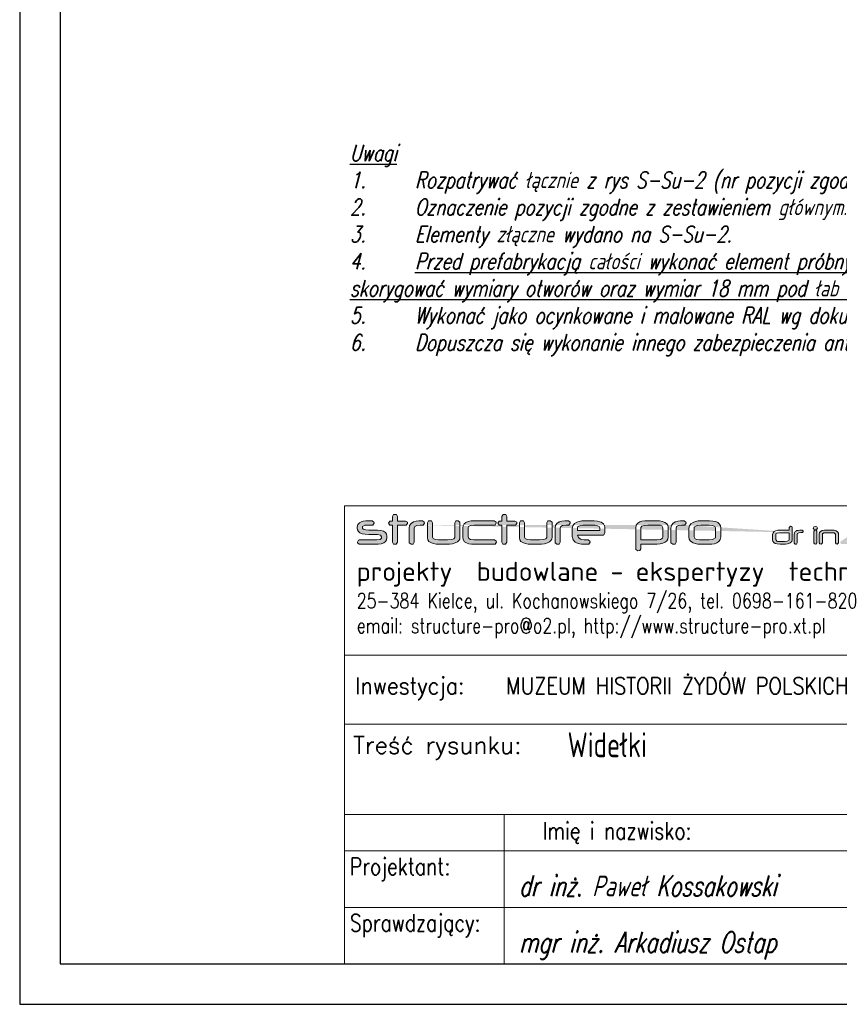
# Model space of a CAD drawing. Header units: millimetres. Extents: x -176817 to 571382, y -58489 to 156123.
# Tile 135 of 256: x -65101 to -65000, y 95737 to 95858. Entities that reach past the tile are written whole.
import ezdxf
from ezdxf.enums import TextEntityAlignment as Align

# ---------------------------------------------------------------- set-up
doc = ezdxf.new("R2010")
doc.units = ezdxf.units.MM
doc.header["$LTSCALE"] = 0.2
doc.layers.get('0').update_dxf_attribs({"lineweight": 13})
for name, color, linetype, lineweight in [('-AAA Widok', 2, 'Continuous', 30), ('Konstrukcja', 2, 'Continuous', 13), ('Prz', 5, 'Continuous', 13), ('SIATKA', 5, 'Continuous', 13), ('TABELA', 7, 'Continuous', 13)]:
    doc.layers.add(name, color=color, linetype=linetype, lineweight=lineweight)
doc.styles.add('Annotative', font='txt')
doc.styles.add('ROMANS', font='romans.shx')
doc.styles.add('WYMIARY', font='ROMANS.shx', dxfattribs={"width": 0.75, "oblique": 15})

# ---------------------------------------------------------------- blocks, each defined once
blk = doc.blocks.new('structure pro')
h = blk.add_hatch(color=7)
h.dxf.hatch_style = 1
h.paths.add_polyline_path([(739.2, 22.6), (739.7, 24.1), (741.8, 25.2), (745.2, 25.6), (748.1, 25.6), (749.3, 27.4), (749.2, 28.6), (747.4, 29.9), (747.1, 29.9), (743.8, 29.7), (741, 29.4), (738.8, 28.9), (738.3, 28.6), (736, 27.2), (734.6, 25.2), (734.1, 22.6), (734.1, 8.3), (734.1, 7.8), (735.9, 6.3), (738.2, 6.5), (739.2, 8.3)])
h.paths.add_polyline_path([(553.3, 43.3), (550.3, 45.3), (549.9, 45.3), (544.2, 45.2), (539.6, 44.6), (536, 43.6), (535.1, 43.4), (531.2, 41), (528.9, 37.6), (528.1, 33.2), (528.1, 9.5), (528.2, 8.4), (531.2, 6.2), (535, 6.5), (536.7, 9.4), (536.7, 33.2), (537.6, 35.8), (540.9, 37.6), (546.6, 38.2), (551.4, 38.3), (553.5, 41.3)])
h.paths.add_polyline_path([(115.8, 43.3), (112.8, 45.3), (112.4, 45.3), (106.8, 45.2), (102.1, 44.6), (98.5, 43.6), (97.7, 43.4), (93.8, 41), (91.4, 37.6), (90.6, 33.2), (90.6, 9.5), (90.7, 8.4), (93.7, 6.2), (97.4, 6.5), (99.2, 9.4), (99.2, 33.2), (100.1, 35.8), (103.5, 37.6), (109.2, 38.2), (113.9, 38.3), (116, 41.3)])
h.paths.add_polyline_path([(1436.8, 35.1), (1434.6, 35.7), (1432.3, 35.1), (1431.2, 33.1), (1432.3, 31.1), (1434.6, 30.5), (1436.8, 31.1), (1437.9, 33.1)])
h.paths.add_polyline_path([(1436.1, 29.7), (1433.9, 30), (1432, 28), (1432, 8.3), (1433, 6.6), (1435.3, 6.3), (1437.2, 8.3), (1437.2, 28)])
h.paths.add_polyline_path([(1405.3, 36.1), (1403.1, 36.2), (1401.2, 34.3), (1401.2, 8.3), (1403.1, 6.3), (1405.3, 6.6), (1406.3, 8.3), (1406.3, 15.5), (1424, 6.6), (1426.5, 6.3), (1428.6, 8.1), (1427.3, 10), (1411.1, 18.1), (1426.9, 26.1), (1428.3, 27.9), (1426.1, 29.7), (1423.7, 29.5), (1406.3, 20.8), (1406.3, 34.3)])
h.paths.add_polyline_path([(1385.4, 28.6), (1383.6, 29.9), (1380.4, 29.8), (1377.9, 29.7), (1377.1, 29.7), (1374.5, 29.4), (1373.4, 29), (1370.7, 27.9), (1369.1, 26.1), (1368.7, 23.9), (1368.7, 22.6), (1368.8, 21), (1369.8, 19.2), (1371.3, 17.8), (1373.6, 16.9), (1376.6, 16.3), (1380.2, 16.1), (1388.6, 16.1), (1389.1, 16.1), (1392.1, 15.5), (1393, 14), (1393, 13.1), (1392.9, 12.5), (1391.4, 11.1), (1388.2, 10.7), (1370.7, 10.7), (1369.8, 10.5), (1368.7, 8.3), (1368.8, 7.7), (1370.7, 6.3), (1388.1, 6.3), (1389.6, 6.4), (1392.8, 6.8), (1395.2, 7.7), (1397, 9), (1398, 10.8), (1398.4, 13.1), (1398.4, 14.2), (1398.4, 14.4), (1398, 16.6), (1396.8, 18.3), (1394.9, 19.5), (1392.2, 20.2), (1388.9, 20.5), (1380.3, 20.5), (1377.1, 20.7), (1374.6, 21.4), (1373.9, 22.6), (1373.9, 23.9), (1373.9, 24.3), (1376.4, 25.4), (1376.7, 25.4), (1379.9, 25.5), (1383.6, 25.5), (1384.2, 25.6), (1385.6, 27.4)])
h.paths.add_polyline_path([(1324.3, 28.8), (1321.5, 30), (1321.5, 30), (1319.2, 28.3), (1319.5, 27.1), (1328.8, 8.5), (1329.1, 8.1), (1332.1, 6.7), (1332.4, 6.7), (1335.2, 8.4), (1343, 22.8), (1350.6, 8.5), (1350.7, 8.3), (1353.7, 6.8), (1354, 6.8), (1356.8, 8.5), (1366.4, 27.1), (1366.7, 28.3), (1366.7, 28.4), (1364.3, 30), (1361.6, 28.8), (1353.7, 13.5), (1345.9, 27.8), (1345.9, 27.9), (1343, 29.5), (1342.8, 29.5), (1340, 27.8), (1332.2, 13.5)])
h.paths.add_polyline_path([(1308.6, 29.7), (1305.1, 29.9), (1296.5, 29.9), (1294, 29.7), (1291.2, 29.2), (1288.8, 28.3), (1286.6, 26.9), (1285.1, 24.8), (1284.6, 22.4), (1284.6, 13.6), (1284.9, 11.4), (1286.4, 9.4), (1288.8, 7.8), (1290.8, 7.1), (1293.6, 6.6), (1296.5, 6.3), (1305.1, 6.3), (1307.5, 6.5), (1310.3, 7), (1312.6, 7.8), (1314.6, 9), (1316, 11.1), (1316.6, 13.6), (1316.6, 22.4), (1316.6, 22.4), (1316.3, 24.7), (1315.3, 26.6), (1313.7, 28), (1311.5, 29)])
h.paths.add_polyline_path([(1296.6, 25.5), (1305, 25.5), (1308.4, 25.2), (1310.6, 24.3), (1311.3, 22.8), (1311.3, 13.6), (1311.2, 12.9), (1308.8, 11.3), (1307.8, 11.1), (1305, 10.7), (1296.6, 10.7), (1295.1, 10.7), (1292.4, 11.2), (1291, 11.8), (1289.7, 13.6), (1289.7, 22.4), (1290, 23.4), (1292.3, 25), (1293.7, 25.3)], flags=16)
h.paths.add_polyline_path([(1258.5, 36.1), (1256.3, 36.2), (1254.4, 34.3), (1254.4, 8.3), (1256.3, 6.3), (1258.5, 6.6), (1259.5, 8.3), (1259.5, 15.5), (1277.2, 6.6), (1279.7, 6.3), (1281.8, 8.1), (1280.5, 10), (1264.3, 18.1), (1280.2, 26.1), (1281.5, 27.9), (1279.3, 29.7), (1276.9, 29.5), (1259.5, 20.8), (1259.5, 34.3)])
h.paths.add_polyline_path([(1240.1, 29.7), (1235.9, 29.9), (1233.9, 27.9), (1233.9, 27.6), (1235.9, 25.5), (1237, 25.5), (1237.3, 25.5), (1238.1, 25.6), (1238.8, 25.6), (1240.6, 25.5), (1244.3, 24.8), (1245.8, 23.1), (1227.5, 23.1), (1223.6, 22.8), (1220.5, 21.7), (1220.3, 21.6), (1217.6, 19.3), (1216.7, 16.2), (1216.7, 13.2), (1216.7, 13), (1217.7, 10.1), (1220.7, 7.8), (1223.9, 6.7), (1227.7, 6.3), (1240.3, 6.3), (1242.1, 6.4), (1246, 7), (1248.7, 8.5), (1250.4, 10.6), (1250.9, 13.4), (1250.9, 22.7), (1250.5, 25), (1248.7, 27.4), (1245.3, 29), (1243.6, 29.4)])
h.paths.add_polyline_path([(1240.4, 10.7), (1227.5, 10.7), (1224.2, 11.2), (1221.9, 13.3), (1221.9, 16.2), (1224.1, 18.2), (1227.5, 18.8), (1245.8, 18.8), (1245.8, 17.9), (1245.8, 16.7), (1245.8, 15.5), (1245.8, 14.7), (1245.8, 14.1), (1244.3, 11.3), (1244.1, 11.1)], flags=16)
h.paths.add_polyline_path([(1200.9, 28.6), (1199.1, 29.9), (1196, 29.8), (1193.5, 29.7), (1192.7, 29.7), (1190, 29.4), (1188.9, 29), (1186.3, 27.9), (1184.7, 26.1), (1184.2, 23.9), (1184.2, 22.6), (1184.4, 21), (1185.3, 19.2), (1186.9, 17.8), (1189.1, 16.9), (1192.1, 16.3), (1195.7, 16.1), (1204.1, 16.1), (1204.6, 16.1), (1207.6, 15.5), (1208.5, 14), (1208.5, 13.1), (1208.5, 12.5), (1207, 11.1), (1203.7, 10.7), (1186.2, 10.7), (1185.3, 10.5), (1184.3, 8.3), (1184.3, 7.7), (1186.2, 6.3), (1203.7, 6.3), (1205.2, 6.4), (1208.3, 6.8), (1210.8, 7.7), (1212.5, 9), (1213.6, 10.8), (1214, 13.1), (1214, 14.2), (1214, 14.4), (1213.5, 16.6), (1212.3, 18.3), (1210.4, 19.5), (1207.7, 20.2), (1204.4, 20.5), (1195.8, 20.5), (1192.7, 20.7), (1190.2, 21.4), (1189.4, 22.6), (1189.4, 23.9), (1189.4, 24.3), (1191.9, 25.4), (1192.2, 25.4), (1195.4, 25.5), (1199.1, 25.5), (1199.7, 25.6), (1201.1, 27.4)])
h.paths.add_polyline_path([(1169.1, 28.6), (1167.3, 29.9), (1164.2, 29.8), (1161.6, 29.7), (1160.9, 29.7), (1158.2, 29.4), (1157.1, 29), (1154.4, 27.9), (1152.8, 26.1), (1152.4, 23.9), (1152.4, 22.6), (1152.5, 21), (1153.5, 19.2), (1155, 17.8), (1157.3, 16.9), (1160.2, 16.3), (1163.9, 16.1), (1172.3, 16.1), (1172.7, 16.1), (1175.7, 15.5), (1176.7, 14), (1176.7, 13.1), (1176.6, 12.5), (1175.2, 11.1), (1171.9, 10.7), (1154.3, 10.7), (1153.5, 10.5), (1152.5, 8.3), (1152.5, 7.7), (1154.3, 6.3), (1171.9, 6.3), (1173.3, 6.4), (1176.5, 6.8), (1178.9, 7.7), (1180.7, 9), (1181.8, 10.8), (1182.1, 13.1), (1182.1, 14.2), (1182.1, 14.4), (1181.7, 16.6), (1180.5, 18.3), (1178.6, 19.5), (1175.9, 20.2), (1172.6, 20.5), (1163.9, 20.5), (1160.8, 20.7), (1158.3, 21.4), (1157.5, 22.6), (1157.5, 23.9), (1157.6, 24.3), (1160.1, 25.4), (1160.4, 25.4), (1163.6, 25.5), (1167.3, 25.5), (1167.9, 25.6), (1169.3, 27.4)])
h.paths.add_polyline_path([(1141.6, 29.7), (1138.2, 29.9), (1129.5, 29.9), (1127, 29.7), (1124.2, 29.2), (1121.8, 28.3), (1119.6, 26.9), (1118.1, 24.8), (1117.6, 22.4), (1117.6, 13.6), (1118, 11.4), (1119.4, 9.4), (1121.8, 7.8), (1123.9, 7.1), (1126.6, 6.6), (1129.5, 6.3), (1138.2, 6.3), (1140.5, 6.5), (1143.3, 7), (1145.6, 7.8), (1147.6, 9), (1149.1, 11.1), (1149.6, 13.6), (1149.6, 22.4), (1149.6, 22.4), (1149.2, 24.7), (1148.3, 26.6), (1146.7, 28), (1144.4, 29)])
h.paths.add_polyline_path([(1129.6, 25.5), (1138, 25.5), (1141.5, 25.2), (1143.7, 24.3), (1144.4, 22.8), (1144.4, 13.6), (1144.1, 12.9), (1141.9, 11.3), (1140.8, 11.1), (1138, 10.7), (1129.6, 10.7), (1128.1, 10.7), (1125.4, 11.2), (1123.9, 11.8), (1122.8, 13.6), (1122.8, 22.4), (1123, 23.4), (1125.4, 25), (1126.7, 25.3)], flags=16)
h.paths.add_polyline_path([(1087, 34.3), (1085, 36.2), (1082.7, 36.1), (1081.6, 34.3), (1081.6, 8.3), (1082.7, 6.6), (1085, 6.3), (1087, 8.3), (1087, 18.7), (1109.8, 6.7), (1112.6, 6.3), (1114.8, 8.1), (1113.6, 10), (1091.7, 21.6), (1112.8, 32.7), (1114.1, 34.5), (1111.9, 36.2), (1108.9, 36), (1087, 24.3)])
h.paths.add_polyline_path([(1052.9, 36.1), (1050.7, 36.2), (1048.8, 34.3), (1048.8, 20.6), (1044.1, 15.9), (1043.6, 15.1), (1044.6, 14.4), (1046.1, 14.7), (1048.8, 17.3), (1048.8, 8.3), (1049.9, 6.6), (1052.1, 6.3), (1054, 8.3), (1054, 22.3), (1058.8, 27), (1059.2, 27.8), (1058.2, 28.6), (1056.8, 28.3), (1054, 25.6), (1054, 34.3)])
h.paths.add_polyline_path([(1034.7, 29.7), (1031.5, 29.9), (1021.9, 29.9), (1019, 29.7), (1016.2, 29.3), (1013.9, 28.5), (1011.6, 27), (1010, 25), (1009.5, 22.4), (1009.5, 13.8), (1009.5, 13.1), (1010.4, 10.7), (1012.3, 8.5), (1013.1, 8.1), (1015.4, 7.1), (1018.6, 6.6), (1021.1, 6.4), (1022.3, 6.4), (1025.4, 6.3), (1026, 6.4), (1027.3, 8.3), (1027.2, 9.4), (1025.4, 10.7), (1023.9, 10.7), (1021.2, 10.8), (1018.8, 11.1), (1017.5, 11.5), (1015.5, 13), (1014.9, 15.5), (1014.9, 15.6), (1040.5, 15.6), (1040.9, 15.6), (1042, 17.7), (1042, 23.4), (1041.8, 24.7), (1040.6, 26.9), (1038.3, 28.6), (1037.2, 29)])
h.paths.add_polyline_path([(1022.7, 25.6), (1026.4, 25.6), (1028.1, 25.6), (1031.9, 25.3), (1034.7, 24.9), (1036.4, 24), (1036.9, 23), (1036.9, 20.1), (1014.7, 20.1), (1014.7, 22.8), (1015.2, 24), (1017.9, 25.2), (1019.9, 25.4)], flags=16)
h.paths.add_polyline_path([(965.2, 28.8), (962.5, 30), (962.4, 30), (960, 28.3), (960.4, 27.1), (969.8, 8.5), (969.9, 8.1), (973, 6.7), (973.3, 6.7), (976.1, 8.4), (983.8, 22.8), (991.5, 8.5), (991.5, 8.3), (994.5, 6.8), (994.9, 6.8), (997.7, 8.5), (1007.2, 27.1), (1007.6, 28.3), (1007.6, 28.4), (1005.2, 30), (1002.5, 28.8), (994.5, 13.5), (986.8, 27.8), (986.7, 27.9), (983.8, 29.5), (983.7, 29.5), (980.9, 27.8), (973.2, 13.5)])
h.paths.add_polyline_path([(946.6, 29.7), (942.4, 29.9), (940.4, 27.9), (940.4, 27.6), (942.4, 25.5), (943.6, 25.5), (943.8, 25.5), (944.6, 25.6), (945.4, 25.6), (947.1, 25.5), (950.9, 24.8), (952.3, 23.1), (934, 23.1), (930.2, 22.8), (927, 21.7), (926.8, 21.6), (924.1, 19.3), (923.2, 16.2), (923.2, 13.2), (923.2, 13), (924.2, 10.1), (927.2, 7.8), (930.4, 6.7), (934.2, 6.3), (946.8, 6.3), (948.7, 6.4), (952.5, 7), (955.3, 8.5), (956.9, 10.6), (957.5, 13.4), (957.5, 22.7), (957.1, 25), (955.2, 27.4), (951.8, 29), (950.1, 29.4)])
h.paths.add_polyline_path([(946.9, 10.7), (934, 10.7), (930.7, 11.2), (928.4, 13.3), (928.4, 16.2), (930.6, 18.2), (934, 18.8), (952.3, 18.8), (952.3, 17.9), (952.3, 16.7), (952.3, 15.5), (952.3, 14.7), (952.3, 14.1), (950.9, 11.3), (950.6, 11.1)], flags=16)
h.paths.add_polyline_path([(911.8, 36), (907.9, 36.2), (885.3, 36.2), (883.3, 34.3), (883.3, 8.3), (885.3, 6.3), (887.6, 6.6), (888.8, 8.3), (888.8, 17), (907.7, 17), (909.1, 17.1), (912.8, 17.5), (916, 18.5), (917.4, 19.2), (919.7, 21.7), (920.5, 25), (920.5, 29.6), (920.4, 30.3), (919, 33), (915.7, 34.9), (915.1, 35.2)])
h.paths.add_polyline_path([(888.8, 31.8), (908, 31.8), (910.4, 31.7), (913.9, 30.8), (915, 29.2), (915, 25.1), (914.6, 23.5), (912.3, 22.1), (908, 21.5), (888.8, 21.5)], flags=16)
h.paths.add_polyline_path([(851.5, 11.1), (852.6, 9.1), (851.5, 7), (849.2, 6.4), (847, 7), (845.9, 9.1), (847, 11.1), (849.2, 11.7)])
h.paths.add_polyline_path([(828.3, 38.5), (827.3, 38.7), (825.6, 38.1), (824.7, 36.4), (825.6, 34.8), (827.4, 34.2), (829.1, 34.9), (830, 36.4), (829.8, 37.4), (829.2, 38.1)])
h.paths.add_polyline_path([(842.5, 28.4), (840.8, 29.1), (838.9, 28.5), (812.4, 11.3), (811, 9.2), (812.2, 7), (814.6, 6.3), (841.7, 6.3), (841.8, 6.3), (843.7, 8.5), (843.7, 8.7), (841.7, 10.7), (820.2, 10.8), (842.5, 25.3), (843.1, 26.7)])
h.paths.add_polyline_path([(801, 29.6), (796.5, 29.9), (788, 29.9), (785, 29.7), (781.1, 29), (778.4, 27.7), (776.7, 25.7), (776.2, 23.1), (776.2, 8.3), (777.2, 6.6), (779.4, 6.3), (781.4, 8.3), (781.4, 23.2), (781.4, 23.4), (783.9, 25.3), (785.3, 25.4), (787.6, 25.5), (796.5, 25.5), (799, 25.5), (800.4, 25.3), (800.8, 25.3), (803, 23.2), (803, 8.3), (804.1, 6.6), (806.3, 6.3), (808.2, 8.3), (808.2, 23.2), (808, 24.8), (806.8, 27.1), (804.5, 28.6)])
h.paths.add_polyline_path([(771.8, 35.1), (769.5, 35.7), (767.2, 35.1), (766.1, 33.1), (767.2, 31.1), (769.5, 30.5), (771.8, 31.1), (772.9, 33.1)])
h.paths.add_polyline_path([(771.2, 29.7), (769, 30), (767, 28), (767, 8.3), (768, 6.6), (770.2, 6.3), (772.2, 8.3), (772.2, 28)])
h.paths.add_polyline_path([(730, 36), (727.8, 36.2), (725.8, 34.3), (725.8, 29.7), (710.5, 29.7), (706.8, 29.5), (703.2, 28.6), (700.6, 27.2), (698.9, 25.1), (698.2, 22.4), (698.1, 20.1), (698.1, 16.1), (698.2, 13), (698.5, 11.2), (699.9, 9.1), (702.4, 7.6), (706, 6.7), (710.5, 6.3), (718.4, 6.3), (719.5, 6.4), (723.2, 6.8), (726.4, 7.8), (727.5, 8.4), (730.2, 10.7), (731, 13.6), (731, 34.3)])
h.paths.add_polyline_path([(717.9, 10.7), (710.5, 10.7), (709.4, 10.7), (706.1, 11), (705, 11.4), (703.4, 14), (703.4, 22.3), (703.7, 23.4), (705.9, 24.9), (710.3, 25.3), (725.8, 25.3), (725.8, 13.7), (725.2, 12.2), (722.6, 11.1)], flags=16)
h.paths.add_polyline_path([(598.2, 45), (592.4, 45.3), (578.1, 45.3), (573.8, 45.2), (569.2, 44.3), (565.2, 42.7), (561.5, 40.4), (559, 37), (558.1, 32.8), (558.1, 18.4), (558.8, 14.7), (561.1, 11.3), (565.3, 8.6), (568.6, 7.5), (573.2, 6.5), (578.1, 6.2), (592.4, 6.2), (596.3, 6.3), (601.1, 7.1), (604.9, 8.6), (608.1, 10.7), (610.7, 14.1), (611.5, 18.4), (611.5, 32.8), (611.5, 33), (610.9, 36.8), (609.4, 39.9), (606.7, 42.3), (603, 44)])
h.paths.add_polyline_path([(578.2, 38.1), (592.2, 38.1), (597.9, 37.6), (601.6, 36.1), (602.8, 33.4), (602.8, 18.4), (602.5, 17), (598.6, 14.4), (596.9, 13.9), (592.2, 13.4), (578.2, 13.4), (575.7, 13.5), (571.3, 14.3), (568.9, 15.3), (566.8, 18.4), (566.8, 32.8), (567.2, 34.6), (571.1, 37.1), (573.3, 37.7)], flags=16)
h.paths.add_polyline_path([(509, 45.1), (502.8, 45.3), (489.1, 45.3), (484.5, 45.2), (479.7, 44.6), (476.2, 43.6), (472.7, 41.6), (470.3, 38.1), (469.4, 33.8), (469.4, -1.4), (469.6, -2.4), (472.6, -4.7), (476.3, -4.3), (478.1, -1.4), (478.1, 6.5), (504.9, 6.5), (510.1, 6.8), (514.9, 7.8), (518.7, 9.4), (521.4, 11.8), (523, 14.9), (523.6, 18.6), (523.6, 33.8), (523.5, 34.6), (522.8, 37.8), (520.9, 40.6), (518.1, 42.7), (514.1, 44.2)])
h.paths.add_polyline_path([(504.9, 13.7), (478.1, 13.7), (478.1, 33.5), (478.1, 33.9), (479.5, 36.3), (483.3, 37.7), (489.5, 38.1), (502.9, 38.1), (506.1, 38.1), (510.1, 37.8), (512.9, 36.8), (514.9, 33.8), (514.9, 18.5), (513.9, 16.1), (510.7, 14.3)], flags=16)
h.paths.add_polyline_path([(405.2, 45), (400.1, 45.4), (384, 45.4), (379.3, 45.2), (374.6, 44.4), (370.7, 43.1), (366.8, 40.6), (364.2, 37.2), (363.3, 33), (363.3, 18.6), (363.4, 17.5), (364.9, 13.4), (368.1, 9.8), (369.3, 9.1), (373.3, 7.5), (378.6, 6.5), (382.8, 6.3), (384.7, 6.2), (389.9, 6.2), (390.9, 6.3), (393.1, 9.4), (392.8, 11.3), (389.9, 13.4), (387.4, 13.5), (383, 13.6), (378.8, 14.1), (376.8, 14.8), (373.4, 17.3), (372.2, 21.3), (372.2, 21.6), (415.1, 21.6), (415.6, 21.6), (417.5, 25.1), (417.5, 34.6), (417.3, 36.8), (415.2, 40.4), (411.3, 43.2), (409.6, 43.9)])
h.paths.add_polyline_path([(385.4, 38.2), (391.6, 38.3), (394.2, 38.2), (400.7, 37.8), (405.4, 37), (408.2, 35.7), (409.1, 33.8), (409.1, 29.1), (372, 29.1), (372, 33.5), (372.8, 35.6), (377.4, 37.6), (380.7, 38)], flags=16)
edge = h.paths.add_edge_path()
edge.add_line((357.7, 38.3), (359.9, 41.3))
edge.add_line((359.9, 41.3), (359.6, 43.3))
edge.add_line((359.6, 43.3), (356.7, 45.3))
edge.add_line((356.7, 45.3), (356.2, 45.3))
edge.add_line((356.2, 45.3), (350.6, 45.2))
edge.add_line((350.6, 45.2), (345.9, 44.6))
edge.add_line((345.9, 44.6), (342.3, 43.6))
edge.add_line((342.3, 43.6), (341.5, 43.4))
edge.add_line((341.5, 43.4), (337.6, 41))
edge.add_line((337.6, 41), (335.2, 37.6))
edge.add_line((335.2, 37.6), (334.4, 33.2))
edge.add_line((334.4, 33.2), (334.4, 9.5))
edge.add_line((334.4, 9.5), (334.6, 8.4))
edge.add_line((334.6, 8.4), (337.5, 6.2))
edge.add_line((337.5, 6.2), (341.2, 6.5))
edge.add_line((341.2, 6.5), (343.1, 9.4))
edge.add_line((343.1, 9.4), (343.1, 33.2))
edge.add_line((343.1, 33.2), (344, 35.8))
edge.add_line((344, 35.8), (347.2, 37.6))
edge.add_line((347.2, 37.6), (352.9, 38.2))
edge.add_line((352.9, 38.2), (357.7, 38.3))
edge.add_line((357.7, 38.3), (352.9, 38.2))
h.paths.add_polyline_path([(281.7, 45.1), (278, 45.3), (277, 45.3), (274.8, 42.1), (274.8, 17.9), (274.9, 16.9), (275.6, 13.6), (277.5, 10.9), (280.5, 8.9), (284.6, 7.4), (289.7, 6.5), (295.8, 6.2), (299.9, 6.2), (300.2, 6.1), (302.7, 6.1), (304.5, 6.1), (305.2, 6.1), (311.7, 6.3), (317.1, 7.1), (321.6, 8.3), (325.1, 10), (327.5, 12.2), (329, 14.8), (329.5, 17.9), (329.5, 42.1), (329.4, 43.3), (326.3, 45.3), (322.5, 45.1), (320.7, 42.1), (320.7, 17.8), (320.7, 17.2), (319, 15.1), (315, 13.9), (308.6, 13.4), (295.8, 13.4), (293.7, 13.5), (288, 14.1), (284.6, 15.6), (283.4, 17.9), (283.4, 42.1)])
h.paths.add_polyline_path([(252.2, 55.7), (248.5, 56), (247.5, 55.9), (245.3, 52.7), (245.3, 45), (242.5, 45), (241, 44.8), (238.9, 41.5), (241, 38.1), (242.5, 38), (245.3, 37.9), (245.3, 9.4), (247, 6.5), (250.7, 6.2), (251.8, 6.3), (253.9, 9.4), (253.9, 37.9), (267.5, 37.9), (268.6, 38), (270.8, 41), (270.5, 42.9), (267.5, 45), (253.9, 45), (253.9, 52.7)])
h.paths.add_polyline_path([(236.1, 43.3), (232.9, 45.3), (198.7, 45.3), (194.2, 45.2), (189.2, 44.2), (185.3, 42.6), (182.6, 40.3), (180.9, 37.2), (180.4, 33.5), (180.4, 18.1), (181.1, 13.9), (183.4, 10.4), (187.4, 8), (190.2, 7.1), (194.8, 6.4), (200.6, 6.2), (232.5, 6.2), (234.4, 6.5), (236.4, 9.4), (236.2, 11.3), (233.2, 13.4), (200.8, 13.4), (199, 13.5), (193.4, 14.2), (190.1, 15.8), (189, 18.5), (189, 33.8), (190, 36), (193.4, 37.6), (199.4, 38.1), (232.9, 38.1), (234.4, 38.3), (236.3, 41.7)])
h.paths.add_polyline_path([(127.9, 45.1), (124.2, 45.3), (123.2, 45.3), (121, 42.1), (121, 17.9), (121, 16.9), (121.8, 13.6), (123.7, 10.9), (126.7, 8.9), (130.7, 7.4), (135.8, 6.5), (141.9, 6.2), (146, 6.2), (146.3, 6.1), (148.9, 6.1), (150.7, 6.1), (151.4, 6.1), (157.8, 6.3), (163.3, 7.1), (167.8, 8.3), (171.2, 10), (173.7, 12.2), (175.2, 14.8), (175.6, 17.9), (175.6, 42.1), (175.6, 43.3), (172.4, 45.3), (168.7, 45.1), (166.9, 42.1), (166.9, 17.8), (166.9, 17.2), (165.2, 15.1), (161.2, 13.9), (154.8, 13.4), (141.9, 13.4), (139.9, 13.5), (134.2, 14.1), (130.7, 15.6), (129.6, 17.9), (129.6, 42.1)])
h.paths.add_polyline_path([(69.3, 55.7), (65.6, 56), (64.6, 55.9), (62.5, 52.7), (62.5, 45), (59.7, 45), (58.1, 44.8), (56.1, 41.5), (58.1, 38.1), (59.7, 38), (62.5, 37.9), (62.5, 9.4), (64.2, 6.5), (67.9, 6.2), (68.9, 6.3), (71.1, 9.4), (71.1, 37.9), (84.7, 37.9), (85.8, 38), (87.9, 41), (87.7, 42.9), (84.7, 45), (71.1, 45), (71.1, 52.7)])
h.paths.add_polyline_path([(31.7, 43.3), (28.8, 45.3), (23.5, 45.3), (19.3, 45.2), (18, 45.1), (13.6, 44.5), (11.7, 44), (7.4, 42.1), (4.7, 39.1), (3.8, 35.3), (3.8, 33.2), (4.2, 30.5), (5.7, 27.6), (8.3, 25.3), (12.1, 23.7), (17.1, 22.8), (23.2, 22.4), (37.2, 22.4), (37.9, 22.4), (42.9, 21.5), (44.5, 18.8), (44.5, 17.4), (44.4, 16.4), (41.9, 14.2), (36.4, 13.4), (7.3, 13.4), (5.7, 13.1), (4, 9.4), (4.2, 8.4), (7.3, 6.2), (36.4, 6.2), (38.8, 6.3), (44.1, 6.9), (48.2, 8.4), (51.1, 10.7), (52.9, 13.6), (53.5, 17.4), (53.5, 19.2), (53.5, 19.5), (52.7, 23.2), (50.8, 26), (47.6, 28.1), (43.2, 29.4), (37.5, 29.8), (23.2, 29.8), (18, 30), (13.9, 31.2), (12.5, 33.3), (12.5, 35.3), (12.6, 36.1), (16.7, 38), (17.3, 38), (22.6, 38.1), (28.8, 38.1), (29.8, 38.2), (32, 41.3)])
edge = h.paths.add_edge_path()
edge.add_line((748.1, 25.6), (745.2, 25.6))
edge.add_line((551.4, 38.3), (546.6, 38.2))
edge.add_line((113.9, 38.3), (109.2, 38.2))
at = {"color": 7, "lineweight": 0}
for p, q in [((64.6, 55.9), (62.5, 52.7)), ((62.5, 52.7), (62.5, 45)), ((65.6, 56), (64.6, 55.9)), ((69.3, 55.7), (65.6, 56)), ((71.1, 52.7), (69.3, 55.7)), ((71.1, 45), (71.1, 52.7)), ((247.5, 55.9), (245.3, 52.7)), ((245.3, 52.7), (245.3, 45)), ((248.5, 56), (247.5, 55.9)), ((252.2, 55.7), (248.5, 56)), ((253.9, 52.7), (252.2, 55.7)), ((253.9, 45), (253.9, 52.7)), ((4.7, 39.1), (3.8, 35.3)), ((3.8, 35.3), (3.8, 33.2)), ((3.8, 33.2), (4.2, 30.5)), ((7.4, 42.1), (4.7, 39.1)), ((11.7, 44), (7.4, 42.1)), ((13.6, 44.5), (11.7, 44)), ((12.5, 35.3), (12.6, 36.1)), ((12.5, 33.3), (12.5, 35.3)), ((13.9, 31.2), (12.5, 33.3)), ((12.6, 36.1), (16.7, 38)), ((18, 45.1), (13.6, 44.5)), ((16.7, 38), (17.3, 38)), ((17.3, 38), (22.6, 38.1)), ((19.3, 45.2), (18, 45.1)), ((23.5, 45.3), (19.3, 45.2)), ((22.6, 38.1), (28.8, 38.1)), ((28.8, 45.3), (23.5, 45.3)), ((31.7, 43.3), (28.8, 45.3)), ((28.8, 38.1), (29.8, 38.2)), ((29.8, 38.2), (32, 41.3)), ((32, 41.3), (31.7, 43.3)), ((58.1, 44.8), (56.1, 41.5)), ((56.1, 41.5), (58.1, 38.1)), ((59.7, 45), (58.1, 44.8)), ((58.1, 38.1), (59.7, 38)), ((62.5, 45), (59.7, 45)), ((59.7, 38), (62.5, 37.9)), ((62.5, 37.9), (62.5, 9.4)), ((84.7, 45), (71.1, 45)), ((71.1, 9.4), (71.1, 37.9)), ((71.1, 37.9), (84.7, 37.9)), ((87.7, 42.9), (84.7, 45)), ((84.7, 37.9), (85.8, 38)), ((85.8, 38), (87.9, 41)), ((87.9, 41), (87.7, 42.9)), ((113.9, 38.3), (109.2, 38.2)), ((123.2, 45.3), (121, 42.1)), ((121, 42.1), (121, 17.9)), ((124.2, 45.3), (123.2, 45.3)), ((127.9, 45.1), (124.2, 45.3)), ((129.6, 42.1), (127.9, 45.1)), ((129.6, 17.9), (129.6, 42.1)), ((168.7, 45.1), (166.9, 42.1)), ((166.9, 42.1), (166.9, 17.8)), ((172.4, 45.3), (168.7, 45.1)), ((175.6, 43.3), (172.4, 45.3)), ((175.6, 42.1), (175.6, 43.3)), ((175.6, 17.9), (175.6, 42.1)), ((180.9, 37.2), (180.4, 33.5)), ((180.4, 33.5), (180.4, 18.1)), ((182.6, 40.3), (180.9, 37.2)), ((185.3, 42.6), (182.6, 40.3)), ((189.2, 44.2), (185.3, 42.6)), ((189, 33.8), (190, 36)), ((189, 18.5), (189, 33.8)), ((194.2, 45.2), (189.2, 44.2)), ((190, 36), (193.4, 37.6)), ((193.4, 37.6), (199.4, 38.1)), ((198.7, 45.3), (194.2, 45.2)), ((232.9, 45.3), (198.7, 45.3)), ((199.4, 38.1), (232.9, 38.1)), ((236.1, 43.3), (232.9, 45.3)), ((232.9, 38.1), (234.4, 38.3)), ((234.4, 38.3), (236.3, 41.7)), ((236.3, 41.7), (236.1, 43.3)), ((241, 44.8), (238.9, 41.5)), ((238.9, 41.5), (241, 38.1)), ((242.5, 45), (241, 44.8)), ((241, 38.1), (242.5, 38)), ((245.3, 45), (242.5, 45)), ((242.5, 38), (245.3, 37.9)), ((245.3, 37.9), (245.3, 9.4)), ((267.5, 45), (253.9, 45)), ((253.9, 9.4), (253.9, 37.9)), ((253.9, 37.9), (267.5, 37.9)), ((270.5, 42.9), (267.5, 45)), ((267.5, 37.9), (268.6, 38)), ((268.6, 38), (270.8, 41)), ((270.8, 41), (270.5, 42.9)), ((277, 45.3), (274.8, 42.1)), ((274.8, 42.1), (274.8, 17.9)), ((278, 45.3), (277, 45.3)), ((281.7, 45.1), (278, 45.3)), ((283.4, 42.1), (281.7, 45.1)), ((283.4, 17.9), (283.4, 42.1)), ((322.5, 45.1), (320.7, 42.1)), ((320.7, 42.1), (320.7, 17.8)), ((326.3, 45.3), (322.5, 45.1)), ((329.4, 43.3), (326.3, 45.3)), ((329.5, 42.1), (329.4, 43.3)), ((329.5, 17.9), (329.5, 42.1)), ((364.2, 37.2), (363.3, 33)), ((363.3, 33), (363.3, 18.6)), ((366.8, 40.6), (364.2, 37.2)), ((370.7, 43.1), (366.8, 40.6)), ((374.6, 44.4), (370.7, 43.1)), ((372, 33.5), (372.8, 35.6)), ((372, 29.1), (372, 33.5)), ((372.8, 35.6), (377.4, 37.6)), ((379.3, 45.2), (374.6, 44.4)), ((377.4, 37.6), (380.7, 38)), ((384, 45.4), (379.3, 45.2)), ((380.7, 38), (385.4, 38.2)), ((400.1, 45.4), (384, 45.4)), ((385.4, 38.2), (391.6, 38.3)), ((391.6, 38.3), (394.2, 38.2)), ((394.2, 38.2), (400.7, 37.8)), ((405.2, 45), (400.1, 45.4)), ((400.7, 37.8), (405.4, 37)), ((409.6, 43.9), (405.2, 45)), ((405.4, 37), (408.2, 35.7)), ((408.2, 35.7), (409.1, 33.8)), ((409.1, 33.8), (409.1, 29.1)), ((411.3, 43.2), (409.6, 43.9)), ((415.2, 40.4), (411.3, 43.2)), ((417.3, 36.8), (415.2, 40.4)), ((417.5, 34.6), (417.3, 36.8)), ((417.5, 25.1), (417.5, 34.6)), ((470.3, 38.1), (469.4, 33.8)), ((469.4, 33.8), (469.4, -1.4)), ((472.7, 41.6), (470.3, 38.1)), ((476.2, 43.6), (472.7, 41.6)), ((479.7, 44.6), (476.2, 43.6)), ((478.1, 33.9), (479.5, 36.3)), ((478.1, 33.5), (478.1, 33.9)), ((478.1, 13.7), (478.1, 33.5)), ((479.5, 36.3), (483.3, 37.7)), ((484.5, 45.2), (479.7, 44.6)), ((483.3, 37.7), (489.5, 38.1)), ((489.1, 45.3), (484.5, 45.2)), ((502.8, 45.3), (489.1, 45.3)), ((489.5, 38.1), (502.9, 38.1)), ((509, 45.1), (502.8, 45.3)), ((502.9, 38.1), (506.1, 38.1)), ((506.1, 38.1), (510.1, 37.8)), ((514.1, 44.2), (509, 45.1)), ((510.1, 37.8), (512.9, 36.8)), ((512.9, 36.8), (514.9, 33.8)), ((518.1, 42.7), (514.1, 44.2)), ((514.9, 33.8), (514.9, 18.5)), ((520.9, 40.6), (518.1, 42.7)), ((522.8, 37.8), (520.9, 40.6)), ((523.5, 34.6), (522.8, 37.8)), ((523.6, 33.8), (523.5, 34.6)), ((523.6, 18.6), (523.6, 33.8)), ((551.4, 38.3), (546.6, 38.2)), ((559, 37), (558.1, 32.8)), ((561.5, 40.4), (559, 37)), ((565.2, 42.7), (561.5, 40.4)), ((569.2, 44.3), (565.2, 42.7)), ((566.8, 32.8), (567.2, 34.6)), ((567.2, 34.6), (571.1, 37.1)), ((573.8, 45.2), (569.2, 44.3)), ((571.1, 37.1), (573.3, 37.7)), ((573.3, 37.7), (578.2, 38.1)), ((578.1, 45.3), (573.8, 45.2)), ((592.4, 45.3), (578.1, 45.3)), ((578.2, 38.1), (592.2, 38.1)), ((592.2, 38.1), (597.9, 37.6)), ((598.2, 45), (592.4, 45.3)), ((597.9, 37.6), (601.6, 36.1)), ((603, 44), (598.2, 45)), ((601.6, 36.1), (602.8, 33.4)), ((602.8, 33.4), (602.8, 18.4)), ((606.7, 42.3), (603, 44)), ((609.4, 39.9), (606.7, 42.3)), ((610.9, 36.8), (609.4, 39.9)), ((611.5, 33), (610.9, 36.8)), ((611.5, 32.8), (611.5, 33)), ((727.8, 36.2), (725.8, 34.3)), ((725.8, 34.3), (725.8, 29.7)), ((730, 36), (727.8, 36.2)), ((731, 34.3), (730, 36)), ((731, 13.6), (731, 34.3)), ((767.2, 35.1), (766.1, 33.1)), ((766.1, 33.1), (767.2, 31.1)), ((769.5, 35.7), (767.2, 35.1)), ((771.8, 35.1), (769.5, 35.7)), ((772.9, 33.1), (771.8, 35.1)), ((771.8, 31.1), (772.9, 33.1)), ((4.2, 30.5), (5.7, 27.6)), ((5.7, 27.6), (8.3, 25.3)), ((8.3, 25.3), (12.1, 23.7)), ((12.1, 23.7), (17.1, 22.8)), ((18, 30), (13.9, 31.2)), ((17.1, 22.8), (23.2, 22.4)), ((23.2, 29.8), (18, 30)), ((37.5, 29.8), (23.2, 29.8)), ((23.2, 22.4), (37.2, 22.4)), ((37.2, 22.4), (37.9, 22.4)), ((43.2, 29.4), (37.5, 29.8)), ((37.9, 22.4), (42.9, 21.5)), ((42.9, 21.5), (44.5, 18.8)), ((47.6, 28.1), (43.2, 29.4)), ((44.5, 17.4), (44.4, 16.4)), ((44.5, 18.8), (44.5, 17.4)), ((50.8, 26), (47.6, 28.1)), ((52.7, 23.2), (50.8, 26)), ((53.5, 19.5), (52.7, 23.2)), ((52.9, 13.6), (53.5, 17.4)), ((53.5, 19.2), (53.5, 19.5)), ((53.5, 17.4), (53.5, 19.2)), ((121, 17.9), (121, 16.9)), ((121, 16.9), (121.8, 13.6)), ((130.7, 15.6), (129.6, 17.9)), ((166.9, 17.2), (165.2, 15.1)), ((166.9, 17.8), (166.9, 17.2)), ((175.2, 14.8), (175.6, 17.9)), ((180.4, 18.1), (181.1, 13.9)), ((190.1, 15.8), (189, 18.5)), ((274.8, 17.9), (274.9, 16.9)), ((274.9, 16.9), (275.6, 13.6)), ((284.6, 15.6), (283.4, 17.9)), ((320.7, 17.2), (319, 15.1)), ((320.7, 17.8), (320.7, 17.2)), ((329, 14.8), (329.5, 17.9)), ((363.3, 18.6), (363.4, 17.5)), ((363.4, 17.5), (364.9, 13.4)), ((409.1, 29.1), (372, 29.1)), ((372.2, 21.3), (372.2, 21.6)), ((372.2, 21.6), (415.1, 21.6)), ((373.4, 17.3), (372.2, 21.3)), ((376.8, 14.8), (373.4, 17.3)), ((415.1, 21.6), (415.6, 21.6)), ((415.6, 21.6), (417.5, 25.1)), ((514.9, 18.5), (513.9, 16.1)), ((523, 14.9), (523.6, 18.6)), ((558.1, 32.8), (558.1, 18.4)), ((558.1, 18.4), (558.8, 14.7)), ((566.8, 18.4), (566.8, 32.8)), ((568.9, 15.3), (566.8, 18.4)), ((602.5, 17), (598.6, 14.4)), ((602.8, 18.4), (602.5, 17)), ((610.7, 14.1), (611.5, 18.4)), ((611.5, 18.4), (611.5, 32.8)), ((698.2, 22.4), (698.1, 20.1)), ((698.1, 20.1), (698.1, 16.1)), ((698.9, 25.1), (698.2, 22.4)), ((700.6, 27.2), (698.9, 25.1)), ((703.2, 28.6), (700.6, 27.2)), ((706.8, 29.5), (703.2, 28.6)), ((703.4, 22.3), (703.7, 23.4)), ((703.4, 14), (703.4, 22.3)), ((703.7, 23.4), (705.9, 24.9)), ((705.9, 24.9), (710.3, 25.3)), ((710.5, 29.7), (706.8, 29.5)), ((710.3, 25.3), (725.8, 25.3)), ((725.8, 29.7), (710.5, 29.7)), ((725.8, 25.3), (725.8, 13.7)), ((748.1, 25.6), (745.2, 25.6)), ((769, 30), (767, 28)), ((767, 28), (767, 8.3)), ((767.2, 31.1), (769.5, 30.5)), ((771.2, 29.7), (769, 30)), ((769.5, 30.5), (771.8, 31.1)), ((772.2, 28), (771.2, 29.7)), ((772.2, 8.3), (772.2, 28)), ((776.7, 25.7), (776.2, 23.1)), ((776.2, 23.1), (776.2, 8.3)), ((778.4, 27.7), (776.7, 25.7)), ((781.1, 29), (778.4, 27.7)), ((785, 29.7), (781.1, 29)), ((781.4, 23.4), (783.9, 25.3)), ((781.4, 23.2), (781.4, 23.4)), ((781.4, 8.3), (781.4, 23.2)), ((783.9, 25.3), (785.3, 25.4)), ((788, 29.9), (785, 29.7)), ((785.3, 25.4), (787.6, 25.5)), ((787.6, 25.5), (796.5, 25.5)), ((796.5, 29.9), (788, 29.9)), ((801, 29.6), (796.5, 29.9)), ((796.5, 25.5), (799, 25.5)), ((799, 25.5), (800.4, 25.3)), ((800.4, 25.3), (800.8, 25.3)), ((800.8, 25.3), (803, 23.2)), ((804.5, 28.6), (801, 29.6)), ((803, 23.2), (803, 8.3)), ((806.8, 27.1), (804.5, 28.6)), ((808, 24.8), (806.8, 27.1)), ((808.2, 23.2), (808, 24.8)), ((808.2, 8.3), (808.2, 23.2)), ((5.7, 13.1), (4, 9.4)), ((4, 9.4), (4.2, 8.4)), ((4.2, 8.4), (7.3, 6.2)), ((7.3, 13.4), (5.7, 13.1)), ((36.4, 13.4), (7.3, 13.4)), ((7.3, 6.2), (36.4, 6.2)), ((41.9, 14.2), (36.4, 13.4)), ((36.4, 6.2), (38.8, 6.3)), ((38.8, 6.3), (44.1, 6.9)), ((44.4, 16.4), (41.9, 14.2)), ((44.1, 6.9), (48.2, 8.4)), ((48.2, 8.4), (51.1, 10.7)), ((51.1, 10.7), (52.9, 13.6)), ((62.5, 9.4), (64.2, 6.5)), ((64.2, 6.5), (67.9, 6.2)), ((67.9, 6.2), (68.9, 6.3)), ((68.9, 6.3), (71.1, 9.4)), ((121.8, 13.6), (123.7, 10.9)), ((123.7, 10.9), (126.7, 8.9)), ((126.7, 8.9), (130.7, 7.4)), ((134.2, 14.1), (130.7, 15.6)), ((130.7, 7.4), (135.8, 6.5)), ((139.9, 13.5), (134.2, 14.1)), ((135.8, 6.5), (141.9, 6.2)), ((141.9, 13.4), (139.9, 13.5)), ((154.8, 13.4), (141.9, 13.4)), ((141.9, 6.2), (146, 6.2)), ((146, 6.2), (146.3, 6.1)), ((146.3, 6.1), (148.9, 6.1)), ((148.9, 6.1), (150.7, 6.1)), ((150.7, 6.1), (151.4, 6.1)), ((151.4, 6.1), (157.8, 6.3)), ((161.2, 13.9), (154.8, 13.4)), ((157.8, 6.3), (163.3, 7.1)), ((165.2, 15.1), (161.2, 13.9)), ((163.3, 7.1), (167.8, 8.3)), ((167.8, 8.3), (171.2, 10)), ((171.2, 10), (173.7, 12.2)), ((173.7, 12.2), (175.2, 14.8)), ((181.1, 13.9), (183.4, 10.4)), ((183.4, 10.4), (187.4, 8)), ((187.4, 8), (190.2, 7.1)), ((193.4, 14.2), (190.1, 15.8)), ((190.2, 7.1), (194.8, 6.4)), ((199, 13.5), (193.4, 14.2)), ((194.8, 6.4), (200.6, 6.2)), ((200.8, 13.4), (199, 13.5)), ((200.6, 6.2), (232.5, 6.2)), ((233.2, 13.4), (200.8, 13.4)), ((232.5, 6.2), (234.4, 6.5)), ((236.2, 11.3), (233.2, 13.4)), ((234.4, 6.5), (236.4, 9.4)), ((236.4, 9.4), (236.2, 11.3)), ((245.3, 9.4), (247, 6.5)), ((247, 6.5), (250.7, 6.2)), ((250.7, 6.2), (251.8, 6.3)), ((251.8, 6.3), (253.9, 9.4)), ((275.6, 13.6), (277.5, 10.9)), ((277.5, 10.9), (280.5, 8.9)), ((280.5, 8.9), (284.6, 7.4)), ((288, 14.1), (284.6, 15.6)), ((284.6, 7.4), (289.7, 6.5)), ((293.7, 13.5), (288, 14.1)), ((289.7, 6.5), (295.8, 6.2)), ((295.8, 13.4), (293.7, 13.5)), ((308.6, 13.4), (295.8, 13.4)), ((295.8, 6.2), (299.9, 6.2)), ((299.9, 6.2), (300.2, 6.1)), ((300.2, 6.1), (302.7, 6.1)), ((302.7, 6.1), (304.5, 6.1)), ((304.5, 6.1), (305.2, 6.1)), ((305.2, 6.1), (311.7, 6.3)), ((315, 13.9), (308.6, 13.4)), ((311.7, 6.3), (317.1, 7.1)), ((319, 15.1), (315, 13.9)), ((317.1, 7.1), (321.6, 8.3)), ((321.6, 8.3), (325.1, 10)), ((325.1, 10), (327.5, 12.2)), ((327.5, 12.2), (329, 14.8)), ((364.9, 13.4), (368.1, 9.8)), ((368.1, 9.8), (369.3, 9.1)), ((369.3, 9.1), (373.3, 7.5)), ((373.3, 7.5), (378.6, 6.5)), ((378.8, 14.1), (376.8, 14.8)), ((378.6, 6.5), (382.8, 6.3)), ((383, 13.6), (378.8, 14.1)), ((382.8, 6.3), (384.7, 6.2)), ((387.4, 13.5), (383, 13.6)), ((384.7, 6.2), (389.9, 6.2)), ((389.9, 13.4), (387.4, 13.5)), ((392.8, 11.3), (389.9, 13.4)), ((389.9, 6.2), (390.9, 6.3)), ((390.9, 6.3), (393.1, 9.4)), ((393.1, 9.4), (392.8, 11.3)), ((504.9, 13.7), (478.1, 13.7)), ((478.1, -1.4), (478.1, 6.5)), ((478.1, 6.5), (504.9, 6.5)), ((510.7, 14.3), (504.9, 13.7)), ((504.9, 6.5), (510.1, 6.8)), ((510.1, 6.8), (514.9, 7.8)), ((513.9, 16.1), (510.7, 14.3)), ((514.9, 7.8), (518.7, 9.4)), ((518.7, 9.4), (521.4, 11.8)), ((521.4, 11.8), (523, 14.9)), ((558.8, 14.7), (561.1, 11.3)), ((561.1, 11.3), (565.3, 8.6)), ((565.3, 8.6), (568.6, 7.5)), ((568.6, 7.5), (573.2, 6.5)), ((571.3, 14.3), (568.9, 15.3)), ((575.7, 13.5), (571.3, 14.3)), ((573.2, 6.5), (578.1, 6.2)), ((578.2, 13.4), (575.7, 13.5)), ((578.1, 6.2), (592.4, 6.2)), ((592.2, 13.4), (578.2, 13.4)), ((596.9, 13.9), (592.2, 13.4)), ((592.4, 6.2), (596.3, 6.3)), ((596.3, 6.3), (601.1, 7.1)), ((598.6, 14.4), (596.9, 13.9)), ((601.1, 7.1), (604.9, 8.6)), ((604.9, 8.6), (608.1, 10.7)), ((608.1, 10.7), (610.7, 14.1)), ((698.1, 16.1), (698.2, 13)), ((698.2, 13), (698.5, 11.2)), ((698.5, 11.2), (699.9, 9.1)), ((699.9, 9.1), (702.4, 7.6)), ((702.4, 7.6), (706, 6.7)), ((705, 11.4), (703.4, 14)), ((706.1, 11), (705, 11.4)), ((706, 6.7), (710.5, 6.3)), ((709.4, 10.7), (706.1, 11)), ((710.5, 10.7), (709.4, 10.7)), ((717.9, 10.7), (710.5, 10.7)), ((710.5, 6.3), (718.4, 6.3)), ((722.6, 11.1), (717.9, 10.7)), ((718.4, 6.3), (719.5, 6.4)), ((719.5, 6.4), (723.2, 6.8)), ((725.2, 12.2), (722.6, 11.1)), ((723.2, 6.8), (726.4, 7.8)), ((725.8, 13.7), (725.2, 12.2)), ((726.4, 7.8), (727.5, 8.4)), ((727.5, 8.4), (730.2, 10.7)), ((730.2, 10.7), (731, 13.6)), ((767, 8.3), (768, 6.6)), ((768, 6.6), (770.2, 6.3)), ((770.2, 6.3), (772.2, 8.3)), ((776.2, 8.3), (777.2, 6.6)), ((777.2, 6.6), (779.4, 6.3)), ((779.4, 6.3), (781.4, 8.3)), ((803, 8.3), (804.1, 6.6)), ((804.1, 6.6), (806.3, 6.3)), ((806.3, 6.3), (808.2, 8.3)), ((469.4, -1.4), (469.6, -2.4)), ((469.6, -2.4), (472.6, -4.7)), ((472.6, -4.7), (476.3, -4.3)), ((476.3, -4.3), (478.1, -1.4))]:
    blk.add_line(p, q, dxfattribs=at)
for points in [[(115.8, 43.3), (112.8, 45.3), (112.4, 45.3), (106.8, 45.2), (102.1, 44.6), (98.5, 43.6), (97.7, 43.4), (93.8, 41), (91.4, 37.6), (90.6, 33.2), (90.6, 9.5), (90.7, 8.4), (93.7, 6.2), (97.4, 6.5), (99.2, 9.4), (99.2, 33.2), (100.1, 35.8), (103.5, 37.6), (109.2, 38.2), (113.9, 38.3), (116, 41.3)], [(553.3, 43.3), (550.3, 45.3), (549.9, 45.3), (544.2, 45.2), (539.6, 44.6), (536, 43.6), (535.1, 43.4), (531.2, 41), (528.9, 37.6), (528.1, 33.2), (528.1, 9.5), (528.2, 8.4), (531.2, 6.2), (535, 6.5), (536.7, 9.4), (536.7, 33.2), (537.6, 35.8), (540.9, 37.6), (546.6, 38.2), (551.4, 38.3), (553.5, 41.3)], [(739.2, 22.6), (739.7, 24.1), (741.8, 25.2), (745.2, 25.6), (748.1, 25.6), (749.3, 27.4), (749.2, 28.6), (747.4, 29.9), (747.1, 29.9), (743.8, 29.7), (741, 29.4), (738.8, 28.9), (738.3, 28.6), (736, 27.2), (734.6, 25.2), (734.1, 22.6), (734.1, 8.3), (734.1, 7.8), (735.9, 6.3), (738.2, 6.5), (739.2, 8.3)]]:
    blk.add_lwpolyline(points, close=True, dxfattribs=at)
blk.add_lwpolyline([(357.7, 38.3), (359.9, 41.3), (359.6, 43.3), (356.7, 45.3), (356.2, 45.3), (350.6, 45.2), (345.9, 44.6), (342.3, 43.6), (341.5, 43.4), (337.6, 41), (335.2, 37.6), (334.4, 33.2), (334.4, 9.5), (334.6, 8.4), (337.5, 6.2), (341.2, 6.5), (343.1, 9.4), (343.1, 33.2), (344, 35.8), (347.2, 37.6), (352.9, 38.2), (357.7, 38.3), (352.9, 38.2)], dxfattribs=at)
blk = doc.blocks.new('A$C72E22663')
at = {"layer": 'Prz'}
blk.add_lwpolyline([(-1140, 0), (0, 0), (0, 459.29), (-1140, 459.29)], close=True, dxfattribs=at)
at = {"layer": 'TABELA', "color": 3}
for p, q in [((-1140, 309.42), (-248.8, 309.42)), ((-1140, 240.18), (-248.8, 240.18)), ((-1140, 149.76), (-248.8, 149.76)), ((-979.9, 56.54), (-979.9, 149.76)), ((-1140, 113.08), (-248.8, 113.08)), ((-979.9, 0), (-979.9, 93.22))]:
    blk.add_line(p, q, dxfattribs=at)
at = {"layer": 'TABELA', "color": 2}
blk.add_line((-1140, 56.54), (-248.8, 56.54), dxfattribs=at)
at = {"color": 7, "xscale": 0.6000000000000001, "yscale": 0.6000000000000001, "zscale": 0.6000000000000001}
blk.add_blockref('structure pro', (-1129.49, 417.06), dxfattribs=at)
at = {"layer": 'Konstrukcja', "color": 3, "insert": (-1129.09, 287.2), "char_height": 16.8, "width": 819.9123, "attachment_point": 1, "style": 'ROMANS'}
blk.add_mtext('\\pt151.2;{\\W0.9;\\C4;Inwestycja:\\W0.7;  ^I\\W0.85;MUZEUM HISTORII ŻYDÓW POLSKICH W WARSZAWIE }', dxfattribs=at)
at = {"layer": 'TABELA', "color": 4, "style": 'ROMANS'}
blk.add_text('Treść rysunku:', height=17.28, rotation=360, dxfattribs=at).set_placement((-1131.24, 210.58))
at = {"layer": 'TABELA', "color": 4, "style": 'ROMANS', "width": 0.8}
for s, p in [('Imię i nazwisko:', (-941.25, 124.65)), ('Projektant:', (-1134.55, 88.91)), ('Sprawdzający:', (-1134.55, 32.37))]:
    blk.add_text(s, height=17.28, rotation=360, dxfattribs=at).set_placement(p)
at = {"layer": 'TABELA', "color": 3, "style": 'ROMANS', "oblique": 15}
for s, width, p, p2 in [('dr inż. Paweł Kossakowski', 0.608363, (-965.19, 67.68), (-706.88, 67.68)), ('mgr inż. Arkadiusz Ostap', 0.634942, (-965.19, 11.14), (-706.88, 11.14))]:
    blk.add_text(s, height=20.736, rotation=360, dxfattribs=dict(at, width=width)).set_placement(p, p2, align=Align.FIT)
at = {"layer": 'TABELA', "color": 3, "insert": (-1127.87, 403.18), "char_height": 23, "width": 879.0694, "attachment_point": 1, "rotation": 360, "style": 'Annotative'}
blk.add_mtext('{\\fISOCPEUR|b0|i0|c238|p34;\\H0.83333x;\\C7;projekty  budowlane - ekspertyzy  techniczne - badania  materiałowe}', dxfattribs=at)
at = {"layer": 'TABELA', "color": 4, "insert": (-1127.87, 371.6), "char_height": 15, "width": 814.5919, "attachment_point": 1, "rotation": 360, "style": 'Annotative'}
blk.add_mtext('{\\Fromans|c238;\\H1x;\\W0.85;25-384 Kielce, ul. Kochanowskiego 7/26, tel. 0698-161-820^Jemail: structure-pro@o2.pl, http://www.structure-pro.xt.pl}', dxfattribs=at)

msp = doc.modelspace()

# ---------------------------------------------------------------- linework, layer by layer
at = {"layer": '-AAA Widok'}
for points in [[(-65101.3996, 95737.1222), (-64916.3996, 95737.1222), (-64916.3996, 96019.1222), (-65101.3996, 96019.1222)], [(-65096.3996, 95742.1222), (-64921.3996, 95742.1222), (-64921.3996, 96014.1222), (-65096.3996, 96014.1222)]]:
    msp.add_lwpolyline(points, close=True, dxfattribs=at)

# ---------------------------------------------------------------- block references
at = {"layer": 'SIATKA', "color": 42, "xscale": 0.1228070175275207, "yscale": 0.1228070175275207, "zscale": 0.1228070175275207}
msp.add_blockref('A$C72E22663', (-64921.3996, 95742.1222), dxfattribs=at)

# ---------------------------------------------------------------- texts
at = {"layer": '-AAA Widok', "insert": (-65060.7209, 95829.995), "char_height": 2, "width": 139.321353, "attachment_point": 4, "style": 'WYMIARY'}
msp.add_mtext('{\\LUwagi\\P\\pi-6,l6,t6;}1.^IRozpatrywać łącznie z rys S-Su-2 (nr pozycji zgodne z rys S-Su-2).\\P2.^IOznaczenie pozycji zgodne z zestawieniem głównym.\\P3.^IElementy złączne wydano na S-Su-2.\\P4.^I{\\LPrzed prefabrykacją całości wykonać element próbny - sprawdzić dopasowanie śrub, w razie konieczności skorygować wymiary otworów oraz wymiar 18 mm pod łab śruby z uwagi na warstwę cynku i farby.\\P}5.^IWykonać jako ocynkowane i malowane RAL wg dokumentacji.\\P6.^IDopuszcza się wykonanie innego zabezpieczenia antykorozyjnego pod farbę (np. ocynk proszkowy) zamiast cynkowania.', dxfattribs=at)
at = {"layer": 'TABELA', "color": 2, "style": 'ROMANS', "width": 0.7}
msp.add_text('Widełki', height=3.07018, rotation=359.999995, dxfattribs=at).set_placement((-65033.9268, 95767.5597))

doc.saveas('drawing.dxf')
